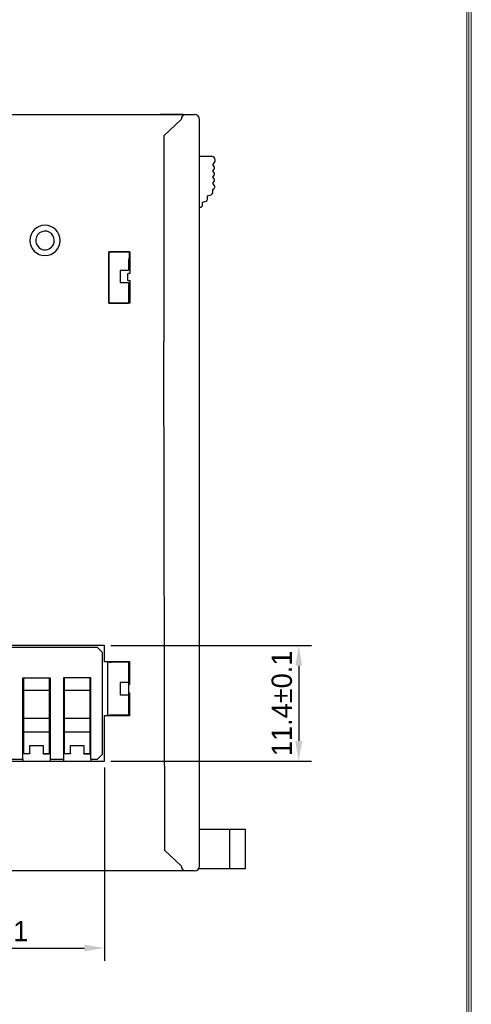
# Model space of a CAD drawing. Header units: millimetres. Extents: x 0 to 427, y 0 to 299.
# Tile 24 of 25: x 378 to 423, y 107 to 204. Entities that reach past the tile are written whole.
import ezdxf
from ezdxf.enums import TextEntityAlignment as Align

# ---------------------------------------------------------------- set-up
doc = ezdxf.new("R2010")
doc.units = ezdxf.units.MM
doc.header["$LTSCALE"] = 23.1
doc.header["$MEASUREMENT"] = 0
doc.header["$PDSIZE"] = -5
for name, color, linetype, lineweight in [('IQC尺寸', 3, 'Continuous', 18), ('Layer0000', 7, 'Continuous', 25), ('细实线层', 7, 'Continuous', 18)]:
    doc.layers.add(name, color=color, linetype=linetype, lineweight=lineweight)
doc.styles.add('鸿蒙CAD', font='txt')
doc.dimstyles.new('+-0.05', dxfattribs={"dimtxt": 2, "dimasz": 2, "dimexe": 1.25, "dimexo": 0.625, "dimtad": 1, "dimdsep": 46, "dimtxsty": 'Standard', "dimcen": 1.5, "dimdle": 4, "dimadec": 0, "dimazin": 0, "dimtol": 1, "dimtp": 0.05, "dimtm": 0.05, "dimtfac": 1, "dimtmove": 0, "dimatfit": 3, "dimfxl": 1, "dimtolj": 1, "dimarcsym": 0})

# ---------------------------------------------------------------- blocks, each defined once
blk = doc.blocks.new('Plastic_A3')
at = {"layer": '细实线层'}
for p, q in [((648.257, 629.561), (648.257, 338.699)), ((647.805, 629.109), (647.805, 339.151)), ((648.031, 629.335), (648.031, 338.925))]:
    blk.add_line(p, q, dxfattribs=at)
at = {"layer": '细实线层', "style": '鸿蒙CAD'}
for tag, p in [('V1.0', (231.669, 610.156)), ('XXXN', (538.264, 343.003))]:
    blk.add_attdef(tag, p, '', height=2.5, dxfattribs=at)
for tag, height, p in [('XXXC', 2.5, (573.268, 365.066)), ('XXXE', 2.5, (540.244, 365.066)), ('XXXA', 2.5, (624.026, 365.066)), ('XXXG', 2.5, (497.757, 358.066)), ('mm', 2.5, (540.244, 358.066)), ('XXXD', 2.5, (573.268, 358.066)), ('XXXB', 2.5, (624.026, 358.066)), ('XXXK', 2, (514.008, 357.043)), ('XXXM', 2.5, (501.129, 341.187))]:
    blk.add_attdef(tag, text='', height=height, dxfattribs=at).set_placement(p, align=Align.CENTER)
blk.add_attdef('XXXJ', text='', height=2.5, dxfattribs=at).set_placement((503.315, 352.086), align=Align.MIDDLE_RIGHT)
blk = doc.blocks.new('*D31')
at = {"layer": 'Defpoints', "color": 0}
for p in [(361.361, 130.966), (386.761, 130.966), (386.761, 112.564)]:
    blk.add_point(p, dxfattribs=at)
at = {"layer": 'IQC尺寸', "color": 0, "lineweight": -2}
for p, q in [((361.361, 130.341), (361.361, 111.314)), ((386.761, 130.341), (386.761, 111.314)), ((363.361, 112.564), (384.761, 112.564))]:
    blk.add_line(p, q, dxfattribs=at)
at = {"layer": 'IQC尺寸', "color": 0}
for points in [[(363.361, 112.897), (363.361, 112.231), (361.361, 112.564)], [(384.761, 112.231), (384.761, 112.897), (386.761, 112.564)]]:
    blk.add_solid(points, dxfattribs=at)
at = {"layer": 'IQC尺寸', "color": 0, "insert": (374.061, 114.219), "char_height": 2, "attachment_point": 5}
blk.add_mtext('\\A1;25.4%%p0.1', dxfattribs=at)
blk = doc.blocks.new('*D32')
at = {"layer": 'Defpoints', "color": 0}
for p in [(386.761, 142.366), (386.761, 130.966), (405.877, 130.966)]:
    blk.add_point(p, dxfattribs=at)
at = {"layer": 'IQC尺寸', "color": 0, "lineweight": -2}
for p, q in [((387.386, 142.366), (407.127, 142.366)), ((405.877, 140.366), (405.877, 132.966)), ((387.386, 130.966), (407.127, 130.966))]:
    blk.add_line(p, q, dxfattribs=at)
at = {"layer": 'IQC尺寸', "color": 0}
for points in [[(406.211, 140.366), (405.544, 140.366), (405.877, 142.366)], [(405.544, 132.966), (406.211, 132.966), (405.877, 130.966)]]:
    blk.add_solid(points, dxfattribs=at)
at = {"layer": 'IQC尺寸', "color": 0, "insert": (404.222, 136.666), "char_height": 2, "attachment_point": 5, "rotation": 90}
blk.add_mtext('\\A1;11.4%%p0.1', dxfattribs=at)

msp = doc.modelspace()

# ---------------------------------------------------------------- linework, layer by layer
at = {"layer": 'Layer0000', "color": 7, "linetype": 'Continuous', "lineweight": 25}
for p, q in [((372.204, 194.666), (390.149, 194.666)), ((390.149, 194.666), (394.553, 194.666)), ((392.223, 194.666), (392.223, 194.685)), ((392.359, 194.685), (392.223, 194.685)), ((394.359, 194.686), (392.359, 194.686)), ((392.359, 194.686), (392.359, 194.666)), ((394.317, 194.166), (392.611, 192.579)), ((394.359, 194.686), (394.359, 194.666)), ((394.505, 194.685), (394.359, 194.685)), ((394.449, 194.562), (394.553, 194.658)), ((394.505, 194.685), (394.505, 194.666)), ((394.553, 194.657), (395.611, 194.666)), ((396.111, 120.666), (396.111, 194.166)), ((392.611, 192.579), (392.611, 172.326)), ((396.111, 190.563), (397.256, 190.557)), ((397.411, 189.713), (397.566, 189.907)), ((397.551, 189.538), (397.411, 189.713)), ((397.411, 189.113), (397.551, 189.288)), ((397.551, 188.938), (397.411, 189.113)), ((397.411, 188.513), (397.551, 188.688)), ((397.551, 188.338), (397.411, 188.513)), ((397.411, 187.913), (397.551, 188.088)), ((397.567, 187.718), (397.411, 187.913)), ((397.411, 187.31), (397.463, 187.323)), ((397.411, 186.963), (397.411, 187.31)), ((397.611, 187.517), (397.611, 187.593)), ((396.911, 186.676), (397.263, 186.77)), ((396.911, 186.329), (396.911, 186.676)), ((396.111, 185.542), (396.211, 185.542)), ((396.411, 186.042), (396.763, 186.136)), ((396.411, 185.742), (396.411, 186.042)), ((387.177, 176.081), (387.177, 181.15)), ((387.177, 181.15), (389.245, 181.15)), ((387.189, 181.138), (387.177, 181.15)), ((389.211, 181.138), (387.189, 181.138)), ((387.189, 181.138), (387.189, 176.094)), ((389.221, 181.126), (389.211, 181.138)), ((389.221, 181.126), (389.218, 181.126)), ((389.22, 181.1), (389.221, 181.101)), ((389.22, 180.55), (389.22, 181.1)), ((389.221, 181.101), (389.221, 181.126)), ((389.245, 181.15), (389.222, 181.126)), ((389.245, 181.15), (389.245, 179.016)), ((389.111, 180.372), (389.111, 179.315)), ((388.311, 179.315), (388.311, 178.115)), ((389.111, 179.315), (388.311, 179.315)), ((389.06, 179.015), (389.111, 179.016)), ((389.06, 178.315), (389.06, 179.015)), ((389.245, 179.016), (389.111, 179.016)), ((388.311, 178.115), (389.111, 178.115)), ((389.06, 178.315), (389.111, 178.316)), ((389.111, 178.316), (389.245, 178.316)), ((389.111, 178.115), (389.111, 176.094)), ((389.245, 178.316), (389.245, 176.081)), ((387.177, 176.081), (387.189, 176.094)), ((389.245, 176.081), (387.177, 176.081)), ((387.189, 176.094), (389.111, 176.094)), ((392.698, 122.171), (392.611, 172.326)), ((386.761, 142.366), (361.361, 142.366)), ((386.061, 142.166), (362.061, 142.166)), ((386.561, 141.666), (386.061, 142.166)), ((386.561, 131.666), (386.561, 141.666)), ((386.761, 140.797), (386.761, 142.366)), ((386.764, 140.772), (386.761, 140.797)), ((386.761, 140.797), (389.211, 140.797)), ((387.211, 140.772), (386.764, 140.772)), ((387.061, 140.772), (387.061, 135.459)), ((387.215, 140.722), (387.211, 140.772)), ((389.207, 140.709), (387.415, 140.709)), ((389.111, 140.709), (389.111, 138.715)), ((389.16, 140.184), (389.207, 140.709)), ((389.207, 140.709), (389.211, 140.797)), ((389.211, 140.797), (389.211, 138.516)), ((389.111, 140.184), (389.16, 140.184)), ((389.16, 138.516), (389.16, 140.184)), ((378.711, 131.166), (378.711, 139.166)), ((378.711, 139.166), (381.411, 139.166)), ((378.811, 137.924), (378.811, 139.166)), ((381.311, 139.166), (381.311, 137.924)), ((381.411, 139.166), (381.411, 131.166)), ((385.411, 139.166), (382.711, 139.166)), ((382.711, 139.166), (382.711, 131.166)), ((382.811, 137.924), (382.811, 139.166)), ((385.311, 139.166), (385.311, 137.924)), ((385.411, 131.166), (385.411, 139.166)), ((388.311, 138.715), (388.311, 137.515)), ((389.111, 138.715), (388.311, 138.715)), ((378.811, 135.218), (378.811, 137.924)), ((381.311, 137.924), (378.811, 137.924)), ((381.311, 137.924), (381.311, 135.218)), ((382.811, 135.218), (382.811, 137.924)), ((385.311, 137.924), (382.811, 137.924)), ((385.311, 137.924), (385.311, 135.218)), ((389.211, 138.516), (389.111, 138.516)), ((389.111, 138.516), (389.111, 137.716)), ((378.711, 137.165), (378.811, 137.165)), ((378.811, 137.15), (378.711, 137.15)), ((381.411, 137.165), (381.311, 137.165)), ((381.311, 137.15), (381.411, 137.15)), ((382.711, 137.165), (382.811, 137.165)), ((382.811, 137.15), (382.711, 137.15)), ((385.411, 137.165), (385.311, 137.165)), ((385.311, 137.15), (385.411, 137.15)), ((388.311, 137.515), (389.111, 137.515)), ((389.111, 137.716), (389.211, 137.716)), ((389.111, 137.515), (389.111, 135.522)), ((389.16, 136.046), (389.16, 137.715)), ((389.211, 137.716), (389.211, 135.434)), ((389.16, 136.046), (389.111, 136.046)), ((389.204, 135.522), (389.16, 136.046)), ((378.811, 134.65), (378.811, 135.218)), ((378.811, 135.218), (381.311, 135.218)), ((381.311, 135.218), (381.311, 133.861)), ((382.811, 134.65), (382.811, 135.218)), ((382.811, 135.218), (385.311, 135.218)), ((385.311, 135.218), (385.311, 133.861)), ((386.761, 135.434), (386.764, 135.459)), ((386.761, 130.966), (386.761, 135.434)), ((389.211, 135.434), (386.761, 135.434)), ((386.764, 135.459), (387.261, 135.459)), ((387.261, 135.459), (387.266, 135.522)), ((387.266, 135.522), (389.204, 135.522)), ((389.211, 135.434), (389.204, 135.522)), ((378.811, 133.861), (378.811, 134.65)), ((378.811, 131.744), (378.811, 133.861)), ((378.811, 133.861), (381.311, 133.861)), ((381.311, 133.861), (381.311, 131.744)), ((382.811, 133.861), (382.811, 134.65)), ((382.811, 131.744), (382.811, 133.861)), ((382.811, 133.861), (385.311, 133.861)), ((385.311, 133.861), (385.311, 131.744)), ((378.811, 133.465), (378.711, 133.465)), ((378.811, 132.989), (378.711, 132.989)), ((381.311, 133.465), (381.411, 133.465)), ((381.311, 132.989), (381.411, 132.989)), ((382.811, 133.465), (382.711, 133.465)), ((382.811, 132.989), (382.711, 132.989)), ((385.311, 133.465), (385.411, 133.465)), ((385.411, 133.165), (385.311, 133.165)), ((385.311, 132.989), (385.411, 132.989)), ((378.711, 132.289), (378.811, 132.289)), ((378.811, 132.165), (378.711, 132.165)), ((379.411, 131.744), (379.411, 132.502)), ((379.411, 132.502), (380.711, 132.502)), ((380.711, 132.502), (380.711, 131.744)), ((381.411, 132.289), (381.311, 132.289)), ((381.411, 132.165), (381.311, 132.165)), ((382.711, 132.289), (382.811, 132.289)), ((382.811, 132.165), (382.711, 132.165)), ((383.411, 131.744), (383.411, 132.502)), ((383.411, 132.502), (384.711, 132.502)), ((384.711, 132.502), (384.711, 131.744)), ((385.411, 132.289), (385.311, 132.289)), ((361.361, 130.966), (386.761, 130.966)), ((377.411, 131.166), (378.711, 131.166)), ((378.711, 131.166), (378.711, 130.966)), ((378.811, 131.689), (378.811, 131.744)), ((378.811, 131.744), (379.411, 131.744)), ((379.411, 131.689), (378.811, 131.689)), ((379.411, 131.744), (379.411, 131.689)), ((380.711, 131.744), (381.311, 131.744)), ((380.711, 131.689), (380.711, 131.744)), ((380.711, 131.689), (381.311, 131.689)), ((381.311, 131.744), (381.311, 131.689)), ((381.411, 131.166), (382.711, 131.166)), ((381.411, 131.166), (381.411, 130.966)), ((382.711, 131.166), (382.711, 130.966)), ((382.811, 131.689), (382.811, 131.744)), ((382.811, 131.744), (383.411, 131.744)), ((383.411, 131.689), (382.811, 131.689)), ((383.411, 131.744), (383.411, 131.689)), ((384.711, 131.744), (385.311, 131.744)), ((384.711, 131.689), (384.711, 131.744)), ((384.711, 131.689), (385.311, 131.689)), ((385.311, 131.744), (385.311, 131.689)), ((385.411, 131.166), (385.411, 130.966)), ((385.411, 131.166), (386.061, 131.166)), ((386.061, 131.166), (386.561, 131.666)), ((396.111, 124.265), (399.099, 124.265)), ((399.099, 124.265), (400.599, 124.265)), ((399.099, 120.365), (399.099, 124.265)), ((400.599, 124.265), (400.599, 120.365)), ((394.317, 120.666), (392.698, 122.171)), ((399.099, 120.365), (396.011, 120.365)), ((400.599, 120.365), (399.099, 120.365)), ((394.56, 120.166), (364.327, 120.166)), ((394.561, 120.166), (394.454, 120.266)), ((394.56, 120.169), (394.561, 120.167)), ((395.611, 120.166), (394.561, 120.166))]:
    msp.add_line(p, q, dxfattribs=at)
for centre, radius, start, end in [((394.985, 194.161), 0.668, 142.7462, 179.60566), ((395.611, 194.166), 0.5, 0, 90), ((397.254, 190.157), 0.4, 321.33569, 89.70338), ((397.395, 189.413), 0.2, 321.32789, 38.67098), ((397.395, 188.813), 0.2, 321.32789, 38.67093), ((397.395, 188.213), 0.2, 321.32774, 38.67099), ((397.411, 187.517), 0.2, 285.0018, 359.99115), ((397.411, 187.593), 0.2, 359.99994, 38.67901), ((396.711, 186.329), 0.2, 284.99568, 0.00016), ((397.211, 186.963), 0.2, 284.9924, 0.00011), ((396.211, 185.742), 0.2, 269.99933, 0.00147), ((380.902, 182.266), 1.491, 0, 180), ((380.902, 182.266), 0.917, 0, 189.23199), ((380.902, 182.266), 1.491, 180, 360), ((380.902, 182.266), 0.917, 189.23199, 360), ((389.311, 180.372), 0.2, 117.09435, 180), ((387.366, 141.528), 0.82, 259.42268, 273.45646), ((389.662, 136.017), 0.596, 202.32345, 218.05154), ((394.986, 120.67), 0.669, 180.40057, 217.24696), ((395.611, 120.666), 0.5, 270, 360)]:
    msp.add_arc(centre, radius, start, end, dxfattribs=at)

# ---------------------------------------------------------------- block references
at = {"layer": '细实线层'}
msp.add_blockref('Plastic_A3', (-225.393, -334.482), dxfattribs=at)

# ---------------------------------------------------------------- dimensions: what is measured, and where the dimension line sits
at = {"layer": 'IQC尺寸'}
dim = msp.add_linear_dim(base=(405.877, 130.966), p1=(386.761, 142.366), p2=(386.761, 130.966), angle=90, text='<>%%p0.1', dimstyle='+-0.05', override={"dimgap": 0.625, "dimtad": 1, "dimjust": 0, "dimdec": 2, "dimlfac": 1, "dimpost": '<>', "dimse1": 0, "dimse2": 0, "dimsd1": 0, "dimsd2": 0, "dimtol": 0, "dimlim": 0, "dimtofl": 1, "dimtvp": 0.1, "dimarcsym": 1}, dxfattribs=at)
dim.commit()
dim.dimension.update_dxf_attribs({"geometry": '*D32', "text_midpoint": (404.222, 136.666)})
dim = msp.add_linear_dim(base=(386.761, 112.564), p1=(361.361, 130.966), p2=(386.761, 130.966), text='<>%%p0.1', dimstyle='+-0.05', override={"dimgap": 0.625, "dimtad": 1, "dimjust": 0, "dimdec": 2, "dimlfac": 1, "dimpost": '<>', "dimse1": 0, "dimse2": 0, "dimsd1": 0, "dimsd2": 0, "dimtol": 0, "dimlim": 0, "dimtofl": 1, "dimtvp": 0.1, "dimarcsym": 1}, dxfattribs=at)
dim.commit()
dim.dimension.update_dxf_attribs({"geometry": '*D31', "text_midpoint": (374.061, 114.219)})

doc.saveas('drawing.dxf')
